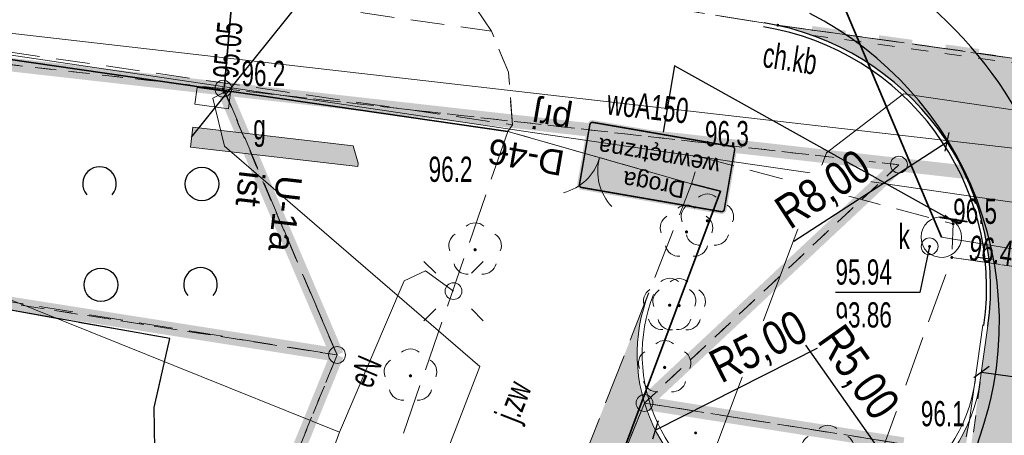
# Model space of a CAD drawing. Header units: metres. Extents: x 6539540 to 6543249, y 5894370 to 5895874.
# Tile 39 of 91: x 6541935 to 6541964, y 5895281 to 5895293. Entities that reach past the tile are written whole.
import ezdxf
from ezdxf.enums import TextEntityAlignment as Align

# ---------------------------------------------------------------- set-up
doc = ezdxf.new("R2010")
doc.units = ezdxf.units.M
for name, pattern in [('0.5_0.5', [1, 0.5, -0.5]), ('1.0_0.5', [1.5, 1, -0.5]), ('1.5_0.5', [2, 1.5, -0.5]), ('egkk-500', [2, 1.5, -0.5]), ('egug-500', [1, 0.5, -0.5]), ('otob_500', [0])]:
    doc.linetypes.add(name, pattern=pattern)
for name, color, linetype in [('202-punkt graniczny', 7, 'Continuous'), ('217-kontur klasyfikacyjny', 7, 'Continuous'), ('218-kontur użytku gruntowego', 7, 'Continuous'), ('219-działka ewidencyjna', 7, 'Continuous'), ('_dr_krawężnik najazdowy 15x22', 214, '0.5_0.5'), ('_dr_krawężnik wystający 15x30', 214, 'Continuous'), ('_dr_opornik betonowy 12x25', 153, 'Continuous'), ('brama', 7, 'Continuous'), ('chodnik', 7, 'Continuous'), ('chodnik-Atr17', 7, 'Continuous'), ('drzewo liściaste', 7, 'Continuous'), ('gaPionowe', 7, 'Continuous'), ('gaPoziome', 7, 'Continuous'), ('gaUrzBezpieczenstwa', 7, 'Continuous'), ('jezdnia', 7, 'Continuous'), ('jezdnia-Atr17', 7, 'Continuous'), ('komora podziemna', 7, 'Continuous'), ('krawężnik', 7, 'Continuous'), ('latarnia', 7, 'Continuous'), ('obudowa ochronna przewodu', 7, 'Continuous'), ('ogrodzenie trwałe', 7, 'Continuous'), ('pikieta naturalna', 7, 'Continuous'), ('pikieta naturalna-Atr2', 7, 'Continuous'), ('pikieta sztuczna', 7, 'Continuous'), ('pikieta sztuczna-Atr2', 7, 'Continuous'), ('przewód elektroenergetyczny podziemny', 7, 'Continuous'), ('przewód elektroenergetyczny podziemny-Atr1', 7, 'Continuous'), ('przewód gazowy', 7, 'Continuous'), ('przewód kanalizacyjny', 7, 'Continuous'), ('przewód wodociągowy', 7, 'Continuous'), ('przewód wodociągowy-Atr1', 7, 'Continuous'), ('rzędna', 7, 'Continuous'), ('rzędna-Atr2', 7, 'Continuous'), ('rzędna-Atr3', 7, 'Continuous'), ('szafa gazowa lub kontener', 7, 'Continuous'), ('szafa gazowa lub kontener-Atr17', 7, 'Continuous'), ('właz do komory lub kanału - okrągły', 7, 'Continuous'), ('właz do komory lub kanału - okrągły-Atr17', 7, 'Continuous'), ('zadrzewienie  zakrzewienie', 7, 'Continuous'), ('zzz.gaHSDomyslna', 7, 'Continuous'), ('zzz.gaUbdef', 7, 'Continuous'), ('zzz.gaUBDlugosc', 7, 'Continuous'), ('zzz.gaUBDodTekst', 7, 'Continuous'), ('zzz.gaUBDomyslna', 7, 'Continuous'), ('zzz.gaUBID', 7, 'Continuous'), ('zzz.gaUBNazwa', 7, 'Continuous'), ('zzz.gaUBStan', 7, 'Continuous'), ('zzz.gaVSDodTekst', 7, 'Continuous'), ('zzz.gaVSDomyslna', 7, 'Continuous'), ('zzz.gaVSNazwa', 7, 'Continuous'), ('zzz.gaVSStan', 7, 'Continuous'), ('zzz.gaVSWielkość', 7, 'Continuous')]:
    doc.layers.add(name, color=color, linetype=linetype)
doc.layers.add('_dr opis', color=7, linetype='Continuous', lineweight=25)
doc.layers.add('_dr_kreskowanie jezdnia', color=253, linetype='Continuous', lineweight=5)
doc.styles.add('DR_Arial', font='arial.ttf', dxfattribs={"width": 0.8})
doc.styles.add('GA-ATR-TEXT', font='arial.ttf', dxfattribs={"width": 0.9})
doc.styles.add('GA-SIGN-TEXT', font='GA_OZ_PION.ttf')
doc.linetypes.add('902-500', pattern='A,3.75,0,[1,ksztalty.shx,S=0.5,R=0,X=0,Y=0],3.75', length=7.5)
doc.dimstyles.new('DR_PZT', dxfattribs={"dimtxt": 2, "dimasz": 0.8, "dimexe": 0, "dimexo": 0, "dimgap": 0.3, "dimtad": 1, "dimzin": 0, "dimtxsty": 'DR_Arial', "dimblk": 'OBLIQUE', "dimcen": 2.5, "dimse1": 1, "dimse2": 1, "dimclrd": 256, "dimclre": 256, "dimclrt": 256, "dimadec": 0, "dimazin": 0, "dimtfac": 1, "dimtmove": 0, "dimatfit": 3, "dimfxl": 1, "dimtfill": 1, "dimtfillclr": 256, "dimlwd": -1, "dimlwe": -1, "dimarcsym": 0})
doc.dimstyles.new('GA-LEADER', dxfattribs={"dimtxt": 1, "dimasz": 1, "dimexe": 1, "dimexo": 1, "dimgap": 1, "dimtad": 1, "dimtxsty": 'Standard', "dimcen": 1, "dimadec": 0, "dimazin": 0, "dimtfac": 1, "dimtmove": 0, "dimatfit": 3, "dimfxl": 1, "dimarcsym": 0})

# ---------------------------------------------------------------- blocks, each defined once
blk = doc.blocks.new('202')
at = {"color": 0, "linetype": 'Continuous', "lineweight": 0}
blk.add_circle((0, 0), 0.25, dxfattribs=at)
blk = doc.blocks.new('US22')
at = {"color": 0, "linetype": 'Continuous', "lineweight": 13}
blk.add_circle((0, 0), 0.25, dxfattribs=at)
blk = doc.blocks.new('PW01')
at = {"linetype": 'Continuous', "lineweight": 13}
h = blk.add_hatch(color=0, dxfattribs=at)
edge = h.paths.add_edge_path()
edge.add_arc((0, 0), 0.045, 0, 360)
blk = doc.blocks.new('SM01')
at = {"color": 0, "linetype": 'Continuous', "lineweight": 13}
for p, q in [((-0.53, 0.531), (-0.883, 0.884)), ((0.531, 0.531), (0.884, 0.884)), ((-0.53, -0.53), (-0.883, -0.883)), ((0.531, -0.53), (0.884, -0.883))]:
    blk.add_line(p, q, dxfattribs=at)
blk.add_circle((0, 0), 0.25, dxfattribs=at)
blk = doc.blocks.new('US20')
at = {"color": 0, "linetype": 'Continuous', "lineweight": 13}
for p, q in [((-0.5, -0.25), (-0.5, 0.25)), ((-0.5, 0.25), (0.5, 0.25)), ((0.5, -0.25), (0.5, 0.25)), ((-0.5, -0.25), (0.5, -0.25))]:
    blk.add_line(p, q, dxfattribs=at)
blk = doc.blocks.new('OK02')
at = {"color": 0, "linetype": 'Continuous', "lineweight": 0}
for centre, start, end in [((-1.5, 0), 0, 60), ((1.5, 0), 120, 180)]:
    blk.add_arc(centre, 1.5, start, end, dxfattribs=at)
blk = doc.blocks.new('OTZK1')
at = {"color": 0, "linetype": 'Continuous'}
blk.add_circle((0, 0), 0.5, dxfattribs=at)
blk = doc.blocks.new('OTZK2')
at = {"color": 0, "linetype": 'Continuous'}
blk.add_arc((0, 0), 0.5, 318.85, 221.162, dxfattribs=at)
blk = doc.blocks.new('OP021')
at = {"linetype": 'Continuous', "lineweight": 13}
h = blk.add_hatch(color=0, dxfattribs=at)
edge = h.paths.add_edge_path()
edge.add_arc((0, 0), 0.05, 0, 360)
at = {"color": 0, "linetype": 'Continuous', "lineweight": 13}
for centre, start, end in [((0, 0.4), 49.272, 130.728), ((-0.38, 0.124), 121.308, 202.548), ((0.38, 0.124), 337.452, 58.692), ((-0.235, -0.324), 193.221, 274.871), ((0.235, -0.324), 265.129, 346.779)]:
    blk.add_arc(centre, 0.4, start, end, dxfattribs=at)
blk = doc.blocks.new('_OBLIQUE')
at = {"color": 0, "linetype": 'ByBlock'}
blk.add_line((-0.5, -0.5), (0.5, 0.5), dxfattribs=at)
blk = doc.blocks.new('*D123')
at = {"layer": '_dr opis', "transparency": 16777216}
blk.add_line((6541958.232, 5895286.571), (6541962.779, 5895289.529), dxfattribs=at)
at = {"layer": 'Defpoints', "color": 0, "transparency": 16777216}
for p in [(6541962.779, 5895289.529), (6541956.073, 5895285.167)]:
    blk.add_point(p, dxfattribs=at)
at = {"layer": '_dr opis', "transparency": 16777216, "xscale": 0.4, "yscale": 0.4, "zscale": 0.4, "rotation": 33.04539698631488}
blk.add_blockref('_OBLIQUE', (6541962.779, 5895289.529), dxfattribs=at)
at = {"layer": '_dr opis', "transparency": 16777216, "insert": (6541959.139, 5895288.057), "char_height": 1, "attachment_point": 5, "rotation": 33.0454, "style": 'DR_Arial', "bg_fill": 3, "box_fill_scale": 1.1, "bg_fill_color": 256, "bg_fill_true_color": 13158600, "bg_fill_transparency": 0}
blk.add_mtext('R8,00', dxfattribs=at)
blk = doc.blocks.new('*D129')
at = {"layer": '_dr opis', "transparency": 16777216}
blk.add_line((6541958.954, 5895283.407), (6541954.114, 5895280.957), dxfattribs=at)
at = {"layer": 'Defpoints', "color": 0, "transparency": 16777216}
blk.add_point((6541954.114, 5895280.957), dxfattribs=at)
at = {"layer": '_dr opis', "transparency": 16777216, "xscale": 0.4, "yscale": 0.4, "zscale": 0.4, "rotation": 206.8427092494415}
blk.add_blockref('_OBLIQUE', (6541954.114, 5895280.957), dxfattribs=at)
at = {"layer": '_dr opis', "transparency": 16777216, "insert": (6541957.213, 5895283.368), "char_height": 1, "attachment_point": 5, "rotation": 26.8427, "style": 'DR_Arial', "bg_fill": 3, "box_fill_scale": 1.1, "bg_fill_color": 256, "bg_fill_true_color": 13158600, "bg_fill_transparency": 0}
blk.add_mtext('R5,00', dxfattribs=at)
at = {"layer": 'Defpoints', "color": 0, "transparency": 16777216}
blk.add_point((6541958.575, 5895283.215), dxfattribs=at)
blk = doc.blocks.new('*D132')
at = {"layer": '_dr opis', "transparency": 16777216}
blk.add_line((6541958.571, 5895283.48), (6541961.7, 5895279.048), dxfattribs=at)
at = {"layer": 'Defpoints', "color": 0, "transparency": 16777216}
blk.add_point((6541961.7, 5895279.048), dxfattribs=at)
at = {"layer": '_dr opis', "transparency": 16777216, "xscale": 0.4, "yscale": 0.4, "zscale": 0.4, "rotation": 305.2192955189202}
blk.add_blockref('_OBLIQUE', (6541961.7, 5895279.048), dxfattribs=at)
at = {"layer": '_dr opis', "transparency": 16777216, "insert": (6541960.09, 5895282.63), "char_height": 1, "attachment_point": 5, "rotation": 305.2193, "style": 'DR_Arial', "bg_fill": 3, "box_fill_scale": 1.1, "bg_fill_color": 256, "bg_fill_true_color": 13158600, "bg_fill_transparency": 0}
blk.add_mtext('R5,00', dxfattribs=at)
at = {"layer": 'Defpoints', "color": 0, "transparency": 16777216}
blk.add_point((6541958.816, 5895283.133), dxfattribs=at)
blk = doc.blocks.new('*U178')
at = {"layer": '_dr opis', "color": 3, "linetype": 'Continuous', "ltscale": 0.3048, "transparency": 33554687, "flags": 128}
blk.add_lwpolyline([(6541962.849, 5895277.949), (6541963.856, 5895281.066), (6541964.019, 5895281.639), (6541964.087, 5895281.928), (6541964.166, 5895282.315), (6541964.243, 5895282.802), (6541964.298, 5895283.311), (6541964.327, 5895283.821), (6541964.332, 5895284.331), (6541964.311, 5895284.84), (6541964.265, 5895285.346), (6541964.194, 5895285.848), (6541964.099, 5895286.345), (6541963.98, 5895286.837), (6541963.836, 5895287.322), (6541963.67, 5895287.799), (6541963.482, 5895288.262), (6541963.276, 5895288.707), (6541963.049, 5895289.142), (6541962.802, 5895289.565), (6541962.535, 5895289.976), (6541962.248, 5895290.375), (6541961.942, 5895290.76), (6541961.617, 5895291.131), (6541961.39, 5895291.37), (6541961.034, 5895291.716), (6541960.695, 5895292.017), (6541960.322, 5895292.319), (6541959.936, 5895292.603), (6541959.537, 5895292.868), (6541959.127, 5895293.115), (6541958.704, 5895293.343)], dxfattribs=at)
blk = doc.blocks.new('*U159')
at = {"layer": '_dr opis', "color": 6, "linetype": 'Continuous', "ltscale": 0.3048, "transparency": 33554687}
blk.add_arc((6541954.046, 5895284.162), 12.501, 319.6637, 59.8056, dxfattribs=at)
at = {"layer": '_dr opis'}
blk.add_blockref('*U178', (0, 0), dxfattribs=at)
blk = doc.blocks.new('*D211')
at = {"layer": '_dr opis', "transparency": 16777216}
blk.add_line((6541963.802, 5895282.678), (6541969.742, 5895281.842), dxfattribs=at)
at = {"layer": 'Defpoints', "color": 0, "transparency": 16777216}
for p in [(6541963.802, 5895282.678, 95.769), (6541969.742, 5895281.842, 95.769), (6541969.742, 5895281.842)]:
    blk.add_point(p, dxfattribs=at)
at = {"layer": '_dr opis', "transparency": 16777216, "xscale": 0.4, "yscale": 0.4, "zscale": 0.4}
for p, rotation in [((6541963.802, 5895282.678), 171.9851807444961), ((6541969.742, 5895281.842), 351.9851807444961)]:
    blk.add_blockref('_OBLIQUE', p, dxfattribs=dict(at, rotation=rotation))
at = {"layer": '_dr opis', "transparency": 16777216, "insert": (6541966.877, 5895283.004), "char_height": 1, "attachment_point": 5, "rotation": 351.9852, "style": 'DR_Arial', "bg_fill": 3, "box_fill_scale": 1.1, "bg_fill_color": 256, "bg_fill_true_color": 13158600, "bg_fill_transparency": 0}
blk.add_mtext('6,00', dxfattribs=at)
blk = doc.blocks.new('*U268')
at = {"layer": 'zzz.gaUbdef', "linetype": 'ByBlock', "lineweight": 0, "true_color": 0xffffff}
blk.add_hatch(color=7, dxfattribs=at).paths.add_polyline_path([(-60, 0), (60, 0), (60, 960), (-40, 1000), (-60, 1000)])
blk = doc.blocks.new('*U269')
at = {"layer": 'zzz.gaUbdef', "linetype": 'ByBlock', "lineweight": 0, "true_color": 0x4c4c4c}
h = blk.add_hatch(color=251, dxfattribs=at)
h.paths.add_polyline_path([(20, 91.6667), (60, 75), (60, -125), (20, -108.333)])
h.paths.add_polyline_path([(-20, -91.6667), (-60, -75), (-60, 125), (-20, 108.333)])
blk = doc.blocks.new('*U270')
at = {"layer": 'zzz.gaUbdef', "linetype": 'ByBlock', "lineweight": 0, "true_color": 0x979797}
blk.add_hatch(color=252, dxfattribs=at).paths.add_polyline_path([(20, -108.333), (-20, -91.6667), (-20, 108.333), (20, 91.6667)])
blk = doc.blocks.new('*U271')
at = {"layer": 'zzz.gaUbdef', "color": 7, "linetype": 'ByBlock', "lineweight": 0}
blk.add_lwpolyline([(60, 960), (60, 0), (-60, 0), (-60, 1000), (-40, 1000)], close=True, dxfattribs=at)
blk = doc.blocks.new('*U267')
at = {"layer": 'zzz.gaUbdef', "color": 7, "true_color": 0xffffff, "xscale": -1}
blk.add_blockref('*U268', (0, 0), dxfattribs=at)
at = {"layer": 'zzz.gaUbdef', "color": 7, "xscale": -1}
blk.add_blockref('*U271', (0, 0), dxfattribs=at)
at = {"layer": 'zzz.gaUbdef', "color": 251, "true_color": 0x4c4c4c, "xscale": -1}
blk.add_blockref('*U269', (0, 735), dxfattribs=at)
at = {"layer": 'zzz.gaUbdef', "color": 252, "true_color": 0x979797, "xscale": -1}
blk.add_blockref('*U270', (0, 735), dxfattribs=at)
at = {"layer": 'zzz.gaUBDlugosc', "flags": 1}
blk.add_attdef('Length', text='', height=1, dxfattribs=at).set_placement((0, 0), align=Align.MIDDLE_LEFT)
at = {"layer": 'zzz.gaUBDodTekst', "flags": 1}
blk.add_attdef('AddText', text='', height=1, dxfattribs=at).set_placement((0, 0), align=Align.MIDDLE_LEFT)
at = {"layer": 'zzz.gaUBDomyslna', "flags": 1}
for tag in ['Position', 'Route']:
    blk.add_attdef(tag, text='', height=1, dxfattribs=at).set_placement((0, 0), align=Align.MIDDLE_LEFT)
at = {"layer": 'zzz.gaUBID', "flags": 1}
blk.add_attdef('ID', text='', height=1, dxfattribs=at).set_placement((0, 0), align=Align.MIDDLE_LEFT)
at = {"layer": 'zzz.gaUBNazwa', "style": 'GA-ATR-TEXT'}
blk.add_attdef('Name', text='', height=150, dxfattribs=at).set_placement((160, 605), align=Align.MIDDLE_LEFT)
at = {"layer": 'zzz.gaUBStan', "style": 'GA-ATR-TEXT'}
blk.add_attdef('State', text='', height=150, dxfattribs=at).set_placement((160, 380), align=Align.MIDDLE_LEFT)
blk = doc.blocks.new('gaVSPos')
blk.add_point((0, 0))
blk = doc.blocks.new('gaVSTVcolumn0')
at = {"color": 0, "linetype": 'ByBlock', "lineweight": -2}
for p, q in [((-400, -30), (400, -30)), ((-400, -60), (-400, -30)), ((400, -60), (-400, -60)), ((400, -30), (400, -60))]:
    blk.add_line(p, q, dxfattribs=at)
blk.add_circle((0, 0), 30, dxfattribs=at)
blk = doc.blocks.new('gaVScolumn0')
at = {"color": 0, "linetype": 'ByBlock', "lineweight": -2}
blk.add_line((0, 0), (0, 400), dxfattribs=at)
at = {"color": 7, "style": 'GA-ATR-TEXT', "width": 0.9}
blk.add_attdef('X2', text='', height=150, dxfattribs=at).set_placement((-50, 0), align=Align.BOTTOM_RIGHT)
blk = doc.blocks.new('*U280')
at = {"layer": 'zzz.gaVSDomyslna', "lineweight": 0, "true_color": 0xffffff}
blk.add_hatch(color=7, dxfattribs=at).paths.add_polyline_path([(450, 390, 0.414214), (420, 420), (-420, 420, 0.414214), (-450, 390), (-450, 30, 0.414214), (-420, 0), (420, 0, 0.414214), (450, 30)])
blk = doc.blocks.new('*U281')
at = {"layer": 'zzz.gaVSDomyslna', "color": 18, "lineweight": 0, "true_color": 0x000000, "const_width": 9}
blk.add_lwpolyline([(436.5, 390), (436.5, 30, -0.414214), (420, 13.5), (-420, 13.5, -0.414214), (-436.5, 30), (-436.5, 390, -0.414214), (-420, 406.5), (420, 406.5, -0.414214), (436.5, 390, -1)], format="xyb", dxfattribs=at)
blk = doc.blocks.new('*U282')
at = {"layer": 'zzz.gaVSDomyslna', "color": 18, "lineweight": 0, "true_color": 0x000000, "style": 'GA-SIGN-TEXT'}
for s, p in [('Droga', (0, 266)), ('wewnętrzna', (0, 96))]:
    blk.add_text(s, height=102, dxfattribs=at).set_placement(p, align=Align.CENTER)
blk = doc.blocks.new('*U284')
at = {"layer": 'zzz.gaVSDomyslna', "color": 7, "true_color": 0xffffff}
blk.add_blockref('*U280', (0, 0), dxfattribs=at)
at = {"layer": 'zzz.gaVSDomyslna', "color": 18, "true_color": 0x000000}
for name in ['*U281', '*U282']:
    blk.add_blockref(name, (0, 0), dxfattribs=at)
blk = doc.blocks.new('*U279')
at = {"layer": 'zzz.gaVSDomyslna'}
blk.add_blockref('*U284', (0, 0), dxfattribs=at)
at = {"layer": 'zzz.gaVSDodTekst', "flags": 1}
blk.add_attdef('Addtext', text='', height=1, dxfattribs=at).set_placement((0, 0), align=Align.MIDDLE_LEFT)
at = {"layer": 'zzz.gaVSDomyslna', "flags": 1}
for tag in ['Width', 'Height', 'Position', 'Route', 'ItemNo', 'ID']:
    blk.add_attdef(tag, text='', height=1, dxfattribs=at).set_placement((0, 0), align=Align.MIDDLE_LEFT)
at = {"layer": 'zzz.gaVSNazwa', "style": 'GA-ATR-TEXT'}
blk.add_attdef('Name', text='', height=150, dxfattribs=at).set_placement((550, 285), align=Align.MIDDLE_LEFT)
at = {"layer": 'zzz.gaVSStan', "style": 'GA-ATR-TEXT'}
blk.add_attdef('State', text='', height=150, dxfattribs=at).set_placement((550, 30), align=Align.MIDDLE_LEFT)
at = {"layer": 'zzz.gaVSWielkość', "flags": 1}
blk.add_attdef('Size', text='', height=1, dxfattribs=at).set_placement((0, 0), align=Align.MIDDLE_LEFT)
blk = doc.blocks.new('gaHSPos')
at = {"color": 7, "linetype": 'Continuous', "lineweight": 0}
blk.add_point((0, 0), dxfattribs=at)
blk = doc.blocks.new('*U292')
at = {"layer": 'zzz.gaHSDomyslna', "color": 7, "const_width": 0.24}
for points in [[(0, 0), (0.991, -0.137)], [(1.981, -0.274), (2.972, -0.411)], [(3.962, -0.548), (4.953, -0.685)], [(5.943, -0.822), (6.934, -0.959)], [(7.925, -1.095), (8.915, -1.232)], [(9.906, -1.369), (10.896, -1.506)], [(11.887, -1.643), (12.878, -1.78)], [(13.868, -1.917), (14.859, -2.054)], [(15.849, -2.191), (16.84, -2.328)]]:
    blk.add_lwpolyline(points, dxfattribs=at)
at = {"color": 7}
for p in [(0, 0), (18.723, -2.588)]:
    blk.add_blockref('gaHSPos', p, dxfattribs=at)

msp = doc.modelspace()

# ---------------------------------------------------------------- hatches: boundary and pattern name
at = {"layer": '_dr_kreskowanie jezdnia'}
h = msp.add_hatch(color=256, dxfattribs=at)
h.dxf.hatch_style = 1
edge = h.paths.add_edge_path()
edge.add_line((6541850.359, 5895085.482), (6541854.358, 5895091.43))
edge.add_line((6541854.358, 5895091.43), (6541889.068, 5895154.7))
edge.add_arc((6541957.453, 5895117.184), 78, 138.01071, 151.25096, ccw=False)
edge.add_line((6541899.478, 5895169.366), (6541915.54, 5895187.211))
edge.add_line((6541915.54, 5895187.211), (6541937.506, 5895217.119))
edge.add_arc((6541879.475, 5895259.738), 72, 323.70553, 335.6555)
edge.add_line((6541945.073, 5895230.058), (6541950.032, 5895241.02))
edge.add_line((6541950.032, 5895241.02), (6541963.489, 5895280.46))
edge.add_line((6541963.489, 5895280.46), (6541963.995, 5895284.052))
edge.add_arc((6541956.073, 5895285.167), 8, 351.9852, 440.8524)
edge.add_line((6541957.345, 5895293.065), (6541979.003, 5895290.047))
edge.add_arc((6541977.862, 5895282.129), 8, 81.8036, 171.9852)
edge.add_line((6541969.94, 5895283.244), (6541969.351, 5895279.06))
edge.add_line((6541969.351, 5895279.06), (6541955.618, 5895238.81))
edge.add_line((6541955.618, 5895238.81), (6541950.539, 5895227.585))
edge.add_arc((6541879.475, 5895259.738), 78, 323.70553, 335.6555, ccw=False)
edge.add_line((6541942.341, 5895213.567), (6541920.2, 5895183.419))
edge.add_line((6541920.2, 5895183.419), (6541903.938, 5895165.352))
edge.add_arc((6541957.453, 5895117.184), 72, 138.01071, 151.25096)
edge.add_line((6541894.328, 5895151.814), (6541859.488, 5895088.307))
edge.add_line((6541859.488, 5895088.307), (6541855.339, 5895082.134))
edge.add_line((6541855.339, 5895082.134), (6541850.359, 5895085.482))
h = msp.add_hatch(color=256, dxfattribs=at)
h.dxf.hatch_style = 1
h.paths.add_polyline_path([(6541957.201, 5895278.401), (6541956.96, 5895278.483, -0.427403), (6541953.92, 5895285.04), (6541948.433, 5895271.086, -0.399882), (6541954.695, 5895273.973), (6541955.857, 5895273.576, -0.343987), (6541959.225, 5895268.428), (6541963.342, 5895280.495), (6541963.449, 5895281.253, -0.39772)])

# ---------------------------------------------------------------- linework, layer by layer
at = {"elevation": 96.366, "flags": 128}
msp.add_lwpolyline([(6541963.628, 5895286.113), (6541964.123, 5895286.042)], dxfattribs=at)
at = {"layer": '217-kontur klasyfikacyjny', "color": 92, "linetype": 'egkk-500', "lineweight": 18, "flags": 128}
for points in [[(6541953.79, 5895281.76), (6541935.31, 5895236.33)], [(6541961.48, 5895280.54), (6541953.79, 5895281.76)]]:
    msp.add_lwpolyline(points, dxfattribs=at)
at = {"layer": '218-kontur użytku gruntowego', "color": 3, "linetype": 'egug-500', "lineweight": 18, "flags": 128}
for points in [[(6541941.28, 5895291.11), (6541931.717, 5895292.193)], [(6541931.717, 5895292.193), (6541941.28, 5895291.11)], [(6541944.66, 5895283.19), (6541941.28, 5895291.11)], [(6541961.35, 5895288.85), (6541941.28, 5895291.11)], [(6541941.28, 5895291.11), (6541944.66, 5895283.19)], [(6541941.28, 5895291.11), (6541961.35, 5895288.85)], [(6541953.79, 5895281.76), (6541961.35, 5895288.85)], [(6541961.35, 5895288.85), (6541953.79, 5895281.76)], [(6541929.541, 5895285.579), (6541944.66, 5895283.19)], [(6541944.66, 5895283.19), (6541929.541, 5895285.579)], [(6541929.23, 5895245.33), (6541944.66, 5895283.19)], [(6541944.66, 5895283.19), (6541929.23, 5895245.33)], [(6541935.31, 5895236.33), (6541953.79, 5895281.76)], [(6541953.79, 5895281.76), (6541935.31, 5895236.33)], [(6541961.48, 5895280.54), (6541953.79, 5895281.76)], [(6541953.79, 5895281.76), (6541961.48, 5895280.54)]]:
    msp.add_lwpolyline(points, dxfattribs=at)
at = {"layer": '219-działka ewidencyjna', "color": 84, "linetype": '0.5_0.5', "lineweight": 18, "const_width": 0.4, "flags": 128}
for points in [[(6541941.28, 5895291.11), (6541931.717, 5895292.193)], [(6541944.66, 5895283.19), (6541941.28, 5895291.11)], [(6541944.66, 5895283.19), (6541929.541, 5895285.579)], [(6541944.66, 5895283.19), (6541929.23, 5895245.33)]]:
    msp.add_lwpolyline(points, dxfattribs=at)
at = {"layer": '_dr_krawężnik najazdowy 15x22', "lineweight": 5, "flags": 128}
for points in [[(6541958.766, 5895292.856), (6541977.49, 5895290.268)], [(6541958.746, 5895292.707), (6541977.469, 5895290.119)]]:
    msp.add_lwpolyline(points, dxfattribs=at)
at = {"layer": '_dr_krawężnik wystający 15x30', "lineweight": 5, "flags": 128}
for points in [[(6541953.92, 5895285.04, 0.427403), (6541956.96, 5895278.483), (6541957.201, 5895278.401, 0.470696), (6541963.767, 5895282.436)], [(6541954.059, 5895284.985, 0.427403), (6541957.009, 5895278.625), (6541957.25, 5895278.543, 0.470696), (6541963.619, 5895282.457, 0.470696)]]:
    msp.add_lwpolyline(points, format="xyb", dxfattribs=at)
for points in [[(6541963.846, 5895284.072), (6541963.449, 5895281.253)], [(6541963.995, 5895284.052), (6541963.767, 5895282.436)]]:
    msp.add_lwpolyline(points, dxfattribs=at)
at = {"layer": '_dr_opornik betonowy 12x25', "flags": 128}
msp.add_lwpolyline([(6541963.876, 5895284.068), (6541963.846, 5895284.072)], dxfattribs=at)
at = {"layer": '_dr_opornik betonowy 12x25'}
for radius in [8, 7.88]:
    msp.add_arc((6541956.073, 5895285.167), radius, 351.9852, 80.8524, dxfattribs=at)
at = {"layer": 'brama', "color": 7, "linetype": 'otob_500', "lineweight": 18, "flags": 128}
msp.add_lwpolyline([(6541955.19, 5895288.28), (6541949.73, 5895289.84)], dxfattribs=at)
at = {"layer": 'chodnik', "color": 7, "linetype": '1.0_0.5', "lineweight": 18, "flags": 128}
msp.add_lwpolyline([(6541931.866, 5895292.646), (6541949.87, 5895290.04), (6541949.75, 5895291.6), (6541949.25, 5895292.82), (6541932.697, 5895295.173)], dxfattribs=at)
msp.add_lwpolyline([(6541962.92, 5895286.09), (6541968.88, 5895285.22), (6541968.97, 5895285.43), (6541969.5, 5895287.96), (6541969.99, 5895289.35), (6541971.13, 5895290.25), (6541973.08, 5895290.9), (6541971.67, 5895291.04), (6541957.75, 5895293), (6541948, 5895294.57), (6541948.65, 5895293.71), (6541949.25, 5895292.82), (6541949.75, 5895291.6), (6541949.87, 5895290.04), (6541949.73, 5895289.84), (6541955.19, 5895288.28), (6541955.44, 5895289.08), (6541962.96, 5895287.09)], close=True, dxfattribs=at)
at = {"layer": 'gaUrzBezpieczenstwa'}
msp.add_lwpolyline([(6541940.34, 5895289.666), (6541940.34, 5895289.666), (6541944.098, 5895294.366)], dxfattribs=at)
at = {"layer": 'jezdnia', "color": 7, "linetype": '1.5_0.5', "lineweight": 18, "flags": 128}
for points in [[(6541948, 5895294.57), (6541957.75, 5895293), (6541971.67, 5895291.04), (6541973.08, 5895290.9), (6541993.998, 5895287.887)], [(6541932.63, 5895275.91), (6541936.16, 5895274.22), (6541937.74, 5895274.63), (6541938.6, 5895274.49), (6541941.46, 5895272.96), (6541942.15, 5895272.29), (6541942.58, 5895271.49), (6541942.72, 5895270.7), (6541944.8, 5895276.03), (6541946.02, 5895279.08), (6541944.85, 5895278.33), (6541943.95, 5895278.07), (6541942.96, 5895277.98), (6541942.03, 5895278.07), (6541941.09, 5895278.36), (6541940.24, 5895278.84), (6541939.6, 5895279.56), (6541939.25, 5895280.4), (6541939.23, 5895281.63), (6541939.69, 5895283.68), (6541929.512, 5895285.49)]]:
    msp.add_lwpolyline(points, dxfattribs=at)
for points in [[(6541949.73, 5895289.84), (6541946.02, 5895279.08), (6541944.8, 5895276.03), (6541949.67, 5895274.2), (6541955.19, 5895288.28)], [(6541941.7, 5895196.39), (6541946.99, 5895204.99), (6541954.09, 5895217.95), (6541960.34, 5895231.97), (6541965.49, 5895246.51), (6541971.47, 5895264.51), (6541973.11, 5895273.45), (6541969.44, 5895275.93), (6541968.88, 5895285.22), (6541962.92, 5895286.09), (6541960.32, 5895278.87), (6541954.54, 5895268.45), (6541948.25, 5895252.01), (6541942.76, 5895236.9), (6541936.16, 5895222.71), (6541930.85, 5895211.5), (6541925.19, 5895196.86), (6541922.88, 5895185.66), (6541914.28, 5895171.87), (6541903.6, 5895156.34), (6541893.61, 5895142.57), (6541887.64, 5895128.97), (6541880.47, 5895113.27), (6541878.16, 5895092.32), (6541876.17, 5895082.76), (6541879.54, 5895081.64), (6541883.37, 5895096.26), (6541887.12, 5895110.44), (6541892.18, 5895127.43), (6541897.91, 5895140.01), (6541906.24, 5895154.73), (6541916.46, 5895170.13), (6541926.26, 5895183.96), (6541937.76, 5895198.07)]]:
    msp.add_lwpolyline(points, close=True, dxfattribs=at)
at = {"layer": 'komora podziemna', "color": 34, "linetype": 'Continuous', "lineweight": 18, "flags": 128}
msp.add_lwpolyline([(6541963.21, 5895286.69), (6541963.2, 5895286.57), (6541963.16, 5895286.45), (6541963.09, 5895286.34), (6541963, 5895286.24), (6541962.9, 5895286.17), (6541962.79, 5895286.12), (6541962.66, 5895286.09), (6541962.54, 5895286.1), (6541962.41, 5895286.13), (6541962.3, 5895286.18), (6541962.2, 5895286.25), (6541962.11, 5895286.35), (6541962.06, 5895286.46), (6541962.02, 5895286.58), (6541962.01, 5895286.7), (6541962.02, 5895286.82), (6541962.06, 5895286.94), (6541962.12, 5895287.05), (6541962.21, 5895287.15), (6541962.32, 5895287.22), (6541962.43, 5895287.27), (6541962.56, 5895287.3), (6541962.68, 5895287.29), (6541962.81, 5895287.26), (6541962.92, 5895287.21), (6541963.01, 5895287.14), (6541963.1, 5895287.04), (6541963.16, 5895286.93), (6541963.2, 5895286.81)], close=True, dxfattribs=at)
at = {"layer": 'krawężnik', "color": 7, "linetype": 'Continuous', "lineweight": 25, "flags": 128}
msp.add_lwpolyline([(6541946.02, 5895279.08), (6541944.85, 5895278.33), (6541943.95, 5895278.07), (6541942.96, 5895277.98), (6541942.03, 5895278.07), (6541941.09, 5895278.36), (6541940.24, 5895278.84), (6541939.6, 5895279.56), (6541939.25, 5895280.4), (6541939.23, 5895281.63), (6541939.69, 5895283.68), (6541929.512, 5895285.49)], dxfattribs=at)
at = {"layer": 'obudowa ochronna przewodu', "color": 34, "linetype": 'Continuous', "lineweight": 35, "flags": 128}
msp.add_lwpolyline([(6541962.61, 5895286.69), (6541953.67, 5895307.9)], dxfattribs=at)
at = {"layer": 'obudowa ochronna przewodu', "color": 52, "linetype": 'Continuous', "lineweight": 35, "flags": 128}
msp.add_lwpolyline([(6541941.32, 5895291.2), (6541942.7, 5895307.24)], dxfattribs=at)
at = {"layer": 'ogrodzenie trwałe', "color": 7, "linetype": '902-500', "lineweight": 35, "flags": 128}
for points in [[(6541949.73, 5895289.84), (6541931.797, 5895292.438)], [(6541955.19, 5895288.28), (6541956.05, 5895288.06), (6541950.75, 5895273.86)]]:
    msp.add_lwpolyline(points, dxfattribs=at)
at = {"layer": 'przewód elektroenergetyczny podziemny', "color": 1, "linetype": 'Continuous', "lineweight": 18, "flags": 128}
for points in [[(6541951, 5895289.73), (6541931.842, 5895292.575)], [(6541866.536, 5895156.059), (6541881.79, 5895146.18), (6541888, 5895145.65), (6541889.2, 5895146.27), (6541920.41, 5895192.72), (6541934.77, 5895226.14), (6541941.7, 5895242.6), (6541959.2, 5895289.2), (6541961.49, 5895290.96), (6541993.406, 5895286.278)], [(6541992.474, 5895283.744), (6541989.6, 5895284.12), (6541951, 5895289.73)], [(6541944.73, 5895280.89), (6541929.958, 5895286.846)], [(6541948.12, 5895285.09), (6541947.29, 5895285.69), (6541946.65, 5895285.4), (6541944.73, 5895280.89)], [(6541944.73, 5895280.89), (6541936.46, 5895258.38), (6541936.84, 5895257.83)]]:
    msp.add_lwpolyline(points, dxfattribs=at)
at = {"layer": 'przewód gazowy', "color": 52, "linetype": 'Continuous', "lineweight": 18, "flags": 128}
for points in [[(6541942.72, 5895307.5), (6541942.7, 5895307.24), (6541941.32, 5895291.2), (6541941.3, 5895291), (6541940.97, 5895290.83)], [(6541865.812, 5895154.857), (6541880.72, 5895158.13), (6541887.97, 5895163.68), (6541897.75, 5895173.67), (6541904.11, 5895182.14), (6541911.1, 5895193.03), (6541916.86, 5895203.24), (6541923.46, 5895217.78), (6541936.92, 5895251.76), (6541948.9, 5895282.85), (6541941.32, 5895289.4), (6541940.97, 5895290.83)]]:
    msp.add_lwpolyline(points, dxfattribs=at)
at = {"layer": 'przewód kanalizacyjny', "color": 34, "linetype": 'Continuous', "lineweight": 18, "flags": 128}
msp.add_lwpolyline([(6541937.668, 5895310.287), (6541953.67, 5895307.9), (6541962.61, 5895286.69), (6541991.785, 5895281.872)], dxfattribs=at)
at = {"layer": 'przewód wodociągowy', "color": 5, "linetype": 'Continuous', "lineweight": 18, "flags": 128}
msp.add_lwpolyline([(6541932.098, 5895293.352), (6541934.77, 5895292.78), (6541993.327, 5895286.062)], dxfattribs=at)
at = {"layer": 'rzędna-Atr2', "color": 7, "flags": 128}
msp.add_lwpolyline([(6541962.26, 5895286.42), (6541961.97, 5895285.05), (6541959.465, 5895285.05)], dxfattribs=at)
at = {"layer": 'zadrzewienie  zakrzewienie', "color": 7, "linetype": '1.0_0.5', "lineweight": 18, "flags": 128}
msp.add_lwpolyline([(6541941.32, 5895291.06), (6541944.66, 5895283.19), (6541929.56, 5895285.65), (6541930.02, 5895287.03), (6541930.53, 5895288.57), (6541931.1, 5895290.31), (6541931.8, 5895292.44)], close=True, dxfattribs=at)

# ---------------------------------------------------------------- block references
at = {"layer": '202-punkt graniczny', "color": 7, "linetype": 'Continuous', "lineweight": 18}
for p in [(6541941.28, 5895291.11), (6541961.35, 5895288.85), (6541944.66, 5895283.19), (6541953.79, 5895281.76)]:
    msp.add_blockref('202', p, dxfattribs=at)
at = {"layer": 'brama', "color": 7, "linetype": 'Continuous', "lineweight": 18, "rotation": 164.055}
msp.add_blockref('OK02', (6541952.46, 5895289.06), dxfattribs=at)
at = {"layer": 'drzewo liściaste', "color": 94, "linetype": 'Continuous', "lineweight": 18}
for p in [(6541955.66, 5895287.18), (6541955.04, 5895286.85), (6541948.76, 5895286.32), (6541954.54, 5895284.67), (6541954.82, 5895284.66), (6541946.84, 5895282.57), (6541954.39, 5895282.82), (6541959.24, 5895280.3)]:
    msp.add_blockref('OP021', p, dxfattribs=at)
at = {"layer": 'gaPionowe', "xscale": 0.005, "yscale": 0.005, "rotation": 170.1662805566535}
msp.add_blockref('gaVScolumn0', (6541954.686, 5895291.786), dxfattribs=at)
at = {"layer": 'gaPoziome'}
msp.add_blockref('*U292', (6541958.766, 5895292.856), dxfattribs=at)
at = {"layer": 'gaUrzBezpieczenstwa', "xscale": 0.005, "yscale": 0.005, "rotation": 263.3940628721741}
msp.add_blockref('*U267', (6541940.34, 5895289.666), dxfattribs=at).add_auto_attribs({'Name': 'U-1a', 'State': 'ist'})
at = {"layer": 'latarnia', "color": 7, "linetype": 'Continuous', "lineweight": 18}
msp.add_blockref('SM01', (6541948.12, 5895285.09), dxfattribs=at)
at = {"layer": 'pikieta naturalna', "color": 7, "linetype": 'Continuous', "lineweight": 13}
for p in [(6541941.28, 5895291.11), (6541949.7, 5895289.16), (6541955.44, 5895289.08), (6541962.96, 5895287.09), (6541955.31, 5895280.87)]:
    msp.add_blockref('PW01', p, dxfattribs=at)
at = {"layer": 'pikieta sztuczna', "color": 7, "linetype": 'Continuous', "lineweight": 13}
for p in [(6541957.75, 5895293), (6541962.92, 5895286.09)]:
    msp.add_blockref('PW01', p, dxfattribs=at)
at = {"layer": 'rzędna', "color": 52, "linetype": 'Continuous', "lineweight": 18}
msp.add_blockref('PW01', (6541941.3, 5895291), dxfattribs=at)
at = {"layer": 'rzędna', "color": 34, "linetype": 'Continuous', "lineweight": 18}
msp.add_blockref('PW01', (6541962.26, 5895286.42), dxfattribs=at)
at = {"layer": 'szafa gazowa lub kontener', "color": 52, "linetype": 'Continuous', "lineweight": 18, "rotation": 352.092}
msp.add_blockref('US20', (6541940.97, 5895290.83), dxfattribs=at)
at = {"layer": 'właz do komory lub kanału - okrągły', "color": 7, "linetype": 'Continuous', "lineweight": 18}
msp.add_blockref('US22', (6541962.26, 5895286.42), dxfattribs=at)
at = {"layer": 'zadrzewienie  zakrzewienie', "color": 7, "linetype": 'Continuous', "lineweight": 18}
for name, p in [('OTZK2', (6541937.604, 5895288.287)), ('OTZK1', (6541940.646, 5895288.276)), ('OTZK1', (6541937.646, 5895285.276)), ('OTZK2', (6541940.604, 5895285.287))]:
    msp.add_blockref(name, p, dxfattribs=at)

# ---------------------------------------------------------------- texts
at = {"layer": 'chodnik-Atr17', "color": 7, "width": 0.667}
msp.add_text('ch.kb', height=0.75, rotation=351.534, dxfattribs=at).set_placement((6541957.27, 5895291.76))
at = {"layer": 'jezdnia-Atr17', "color": 7, "width": 0.667}
msp.add_text('j.zw', height=0.75, rotation=68.593, dxfattribs=at).set_placement((6541950.03, 5895281.14))
at = {"layer": 'pikieta naturalna-Atr2', "color": 7, "width": 0.667}
for s, p in [('96.2', (6541941.82, 5895291.19, 96.2)), ('96.3', (6541955.59, 5895289.4, 96.3)), ('96.2', (6541947.38, 5895288.34, 96.2)), ('96.5', (6541962.96, 5895287.09, 96.5)), ('96.1', (6541962, 5895281.07, 96.1))]:
    msp.add_text(s, height=0.75, dxfattribs=at).set_placement(p)
at = {"layer": 'pikieta sztuczna-Atr2', "color": 7, "width": 0.667}
msp.add_text('96.40', height=0.75, rotation=351.695, dxfattribs=at).set_placement((6541963.39, 5895286.02, 96.4))
at = {"layer": 'przewód elektroenergetyczny podziemny-Atr1', "color": 1, "width": 0.667}
msp.add_text('eN', height=0.75, rotation=66.939, dxfattribs=at).set_placement((6541945.33, 5895282.3), align=Align.MIDDLE_LEFT)
at = {"layer": 'przewód wodociągowy-Atr1', "color": 5, "width": 0.667}
msp.add_text('woA150', height=0.75, rotation=353.455, dxfattribs=at).set_placement((6541952.69, 5895290.72), align=Align.MIDDLE_LEFT)
at = {"layer": 'rzędna-Atr2', "color": 52, "width": 0.667}
msp.add_text('95.05', height=0.75, rotation=85.081, dxfattribs=at).set_placement((6541941.34, 5895291.43), align=Align.MIDDLE_LEFT)
at = {"layer": 'rzędna-Atr2', "color": 34, "width": 0.667}
msp.add_text('95.94', height=0.75, dxfattribs=at).set_placement((6541959.465, 5895285.058), align=Align.BOTTOM_LEFT)
at = {"layer": 'rzędna-Atr3', "color": 34, "width": 0.667}
msp.add_text('93.86', height=0.75, dxfattribs=at).set_placement((6541959.465, 5895283.782), align=Align.BOTTOM_LEFT)
at = {"layer": 'szafa gazowa lub kontener-Atr17', "color": 52, "width": 0.667}
msp.add_text('g', height=0.75, dxfattribs=at).set_placement((6541942.17, 5895289.6))
at = {"layer": 'właz do komory lub kanału - okrągły-Atr17', "color": 7, "width": 0.667}
msp.add_text('k', height=0.75, dxfattribs=at).set_placement((6541961.34, 5895286.34))

# ---------------------------------------------------------------- next in the draw order: dimensions: what is measured, and where the dimension line sits
at = {"layer": '_dr opis'}
for center, mpoint, picture, middle in [((6541956.073, 5895285.167), (6541962.779, 5895289.529), '*D123', (6541959.548, 5895287.428)), ((6541958.575, 5895283.215), (6541954.114, 5895280.957), '*D129', (6541957.552, 5895282.698))]:
    dim = msp.add_radius_dim(center=center, mpoint=mpoint, dimstyle='DR_PZT', override={"dimscale": 0.5}, dxfattribs=at)
    dim.commit()
    dim.dimension.update_dxf_attribs({"geometry": picture, "text_midpoint": middle, "dimtype": 164})

# ---------------------------------------------------------------- next in the draw order: linework, layer by layer
at = {"layer": '219-działka ewidencyjna', "color": 84, "linetype": '0.5_0.5', "lineweight": 18, "const_width": 0.4, "flags": 128}
for points in [[(6541961.35, 5895288.85), (6541941.28, 5895291.11)], [(6541971.68, 5895287.69), (6541961.35, 5895288.85)]]:
    msp.add_lwpolyline(points, dxfattribs=at)

# ---------------------------------------------------------------- next in the draw order: block references
at = {"layer": 'gaPionowe', "xscale": 0.005, "yscale": 0.005, "rotation": 170.1660700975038}
msp.add_blockref('*U279', (6541954.345, 5895289.815), dxfattribs=at).add_auto_attribs({'Name': 'D-46', 'State': 'prj'})
at = {"layer": 'gaPionowe', "xscale": 0.001, "yscale": 0.001, "rotation": 170.1662805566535}
msp.add_blockref('gaVSTVcolumn0', (6541962.965, 5895287.175), dxfattribs=at)
at = {"layer": 'gaPionowe', "rotation": 170.1662805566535}
msp.add_blockref('gaVSPos', (6541962.965, 5895287.175), dxfattribs=at)

# ---------------------------------------------------------------- next in the draw order: dimensions: what is measured, and where the dimension line sits
at = {"layer": '_dr opis'}
dim = msp.add_radius_dim(center=(6541958.816, 5895283.133), mpoint=(6541961.7, 5895279.048), dimstyle='DR_PZT', override={"dimscale": 0.5}, dxfattribs=at)
dim.commit()
dim.dimension.update_dxf_attribs({"geometry": '*D132', "text_midpoint": (6541959.477, 5895282.197), "dimtype": 164})

# ---------------------------------------------------------------- next in the draw order: leaders
at = {"layer": 'gaPionowe'}
msp.add_leader([(6541962.965, 5895287.175), (6541954.686, 5895291.786), (6541954.686, 5895291.786)], dimstyle='GA-LEADER', override={"dimasz": 0.3}, dxfattribs=at)

# ---------------------------------------------------------------- next in the draw order: linework, layer by layer
at = {"layer": '219-działka ewidencyjna', "color": 84, "linetype": '0.5_0.5', "lineweight": 18, "const_width": 0.4, "flags": 128}
for points in [[(6541961.35, 5895288.85), (6541953.79, 5895281.76)], [(6541953.79, 5895281.76), (6541961.48, 5895280.54)]]:
    msp.add_lwpolyline(points, dxfattribs=at)
at = {"layer": '_dr_krawężnik najazdowy 15x22', "lineweight": 5, "flags": 128}
for points in [[(6541963.759, 5895282.379), (6541963.512, 5895280.466), (6541958.993, 5895267.284)], [(6541959.225, 5895268.43), (6541963.244, 5895280.207), (6541963.449, 5895281.253)]]:
    msp.add_lwpolyline(points, dxfattribs=at)

# ---------------------------------------------------------------- next in the draw order: block references
at = {"layer": '_dr opis'}
msp.add_blockref('*U159', (0, 0), dxfattribs=at)

# ---------------------------------------------------------------- next in the draw order: dimensions: what is measured, and where the dimension line sits
dim = msp.add_aligned_dim(p1=(6541963.802, 5895282.678, 95.769), p2=(6541969.742, 5895281.842, 95.769), distance=0, dimstyle='DR_PZT', override={"dimscale": 0.5}, dxfattribs=at)
dim.commit()
dim.dimension.update_dxf_attribs({"geometry": '*D211', "text_midpoint": (6541966.877, 5895283.004)})

doc.saveas('drawing.dxf')
